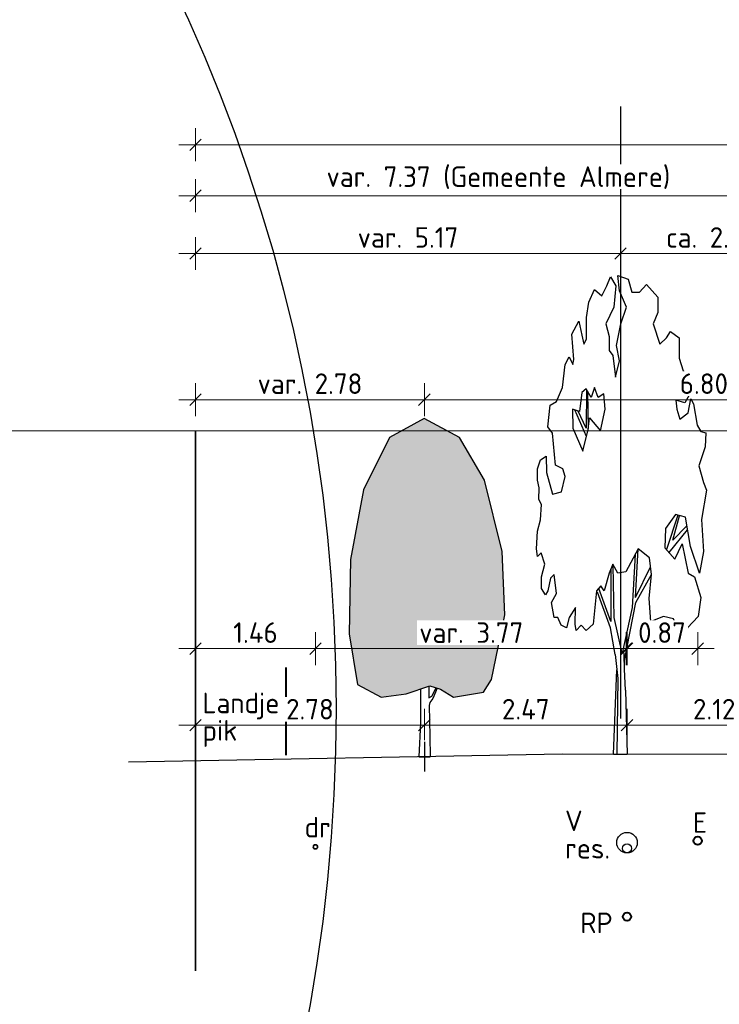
# Model space of a CAD drawing. Header units: metres. Extents: x 149234 to 159511, y 484155 to 486733.
# Tile 72 of 92: x 159329 to 159337, y 484430 to 484442. Entities that reach past the tile are written whole.
import ezdxf

# ---------------------------------------------------------------- set-up
doc = ezdxf.new("R2010")
doc.units = ezdxf.units.M
doc.linetypes.add('AL-NAP_LIJN', pattern=[15.25, 12, -1.5, 0.25, -1.5])
doc.layers.get('0').update_dxf_attribs({"lineweight": 25})
doc.layers.get('Defpoints').update_dxf_attribs({"color": 211, "lineweight": 25})
for name, color, linetype, lineweight in [('N-WE-GR-BOOM-1e-SD', 90, 'Continuous', 25), ('N-WE-GR-BOOM-3e-SD', 64, 'Continuous', 25), ('N-WE-KG-GRENS_PERCEEL-G', 150, 'KG-PERCEEL', 35), ('N-WE-VH-KANTVERHARDING-G', 7, 'Continuous', 30), ('rene', 1, 'Continuous', 40), ('X-XX-AL-M', 7, 'Continuous', 18), ('X-XX-AL-NAP-G', 7, 'AL-NAP_LIJN', 18), ('X-XX-AL-PROFIEL-B-G', 7, 'Continuous', 25), ('X-XX-AL-PROFIEL-N-G', 7, 'Continuous', 35), ('X-XX-AL-T25', 7, 'Continuous', 25)]:
    doc.layers.add(name, color=color, linetype=linetype, lineweight=lineweight)
doc.layers.add('N-WE-RI-VACUUMLEIDING-G', color=1, linetype='RI-VACUUM', lineweight=35, true_color=0xff0000)
doc.styles.add('NLCS-ISO-M100-T25', font='NLCS-ISO.ttf')
doc.styles.get("Standard").update_dxf_attribs({"font": 'NLCS-ISO.ttf'})
doc.linetypes.add('KG-PERCEEL', pattern='A,5.5,-2,["P",Standard,S=1.8,R=0,X=-0.5,Y=-0.9],-2,5.5,-2,[5,NLCS.shx,S=0.75,R=0,X=0,Y=0],-2', length=19)
doc.linetypes.add('RI-VACUUM', pattern='A,7,-2,["V",Standard,S=1.8,R=0,X=-0.5,Y=-0.9],-2,7,-2,[102,NLCS.shx,S=1,R=180,X=0,Y=0],-2', length=22)
doc.dimstyles.new('NLCS-M100-T25-SCHRAP-X_L2_H1', dxfattribs={"dimscale": 0.1, "dimtxt": 2.5, "dimasz": 1.4, "dimexe": 2, "dimexo": 2, "dimgap": 0.7, "dimtad": 1, "dimzin": 0, "dimdsep": 46, "dimtxsty": 'NLCS-ISO-M100-T25', "dimblk": 'OBLIQUE', "dimcen": 0, "dimdle": 2, "dimclrd": 256, "dimclre": 256, "dimclrt": 256, "dimadec": 1, "dimazin": 0, "dimtfac": 1, "dimtofl": 0, "dimtmove": 1, "dimatfit": 0, "dimldrblk": 'OBLIQUE', "dimfxl": 2, "dimfxlon": 1, "dimtfill": 1, "dimtfillclr": 254, "dimtolj": 1, "dimtzin": 0, "dimlwd": 18, "dimlwe": 18, "dimarcsym": 0})

# ---------------------------------------------------------------- blocks, each defined once
blk = doc.blocks.new('SGR-BOOM_S01_P_ZIJ-D')
at = {"color": 0, "linetype": 'ByBlock'}
for p, q in [((-0.605, 14.244), (-0.384, 14.515)), ((-0.384, 14.515), (-0.053, 14.244)), ((0.057, 14.554), (0.692, 14.438)), ((0.168, 14.09), (0.057, 14.554)), ((0.692, 14.438), (0.913, 14.051)), ((-1.709, 13.742), (-1.35, 14.128)), ((-1.35, 14.128), (-0.909, 13.935)), ((-0.909, 13.935), (-0.605, 14.244)), ((-0.053, 14.244), (-0.191, 13.587)), ((0.582, 13.587), (0.168, 14.09)), ((1.382, 14.051), (1.796, 14.283)), ((1.796, 14.283), (2.486, 13.896)), ((0.913, 14.051), (1.382, 14.051)), ((2.486, 13.896), (2.486, 13.432)), ((-1.847, 13.278), (-1.709, 13.742)), ((-0.191, 13.587), (-0.66, 13.084)), ((0.251, 13.084), (0.582, 13.587)), ((-1.847, 12.62), (-1.847, 13.278)), ((2.486, 13.432), (2.21, 13.084)), ((-2.73, 12.775), (-2.316, 13.162)), ((-2.316, 13.162), (-2.123, 12.736)), ((-0.66, 13.084), (-0.467, 12.698)), ((-0.025, 12.427), (0.251, 13.084)), ((2.21, 13.084), (2.624, 12.466)), ((-2.62, 12.002), (-2.73, 12.775)), ((-2.123, 12.736), (-2.013, 12.466)), ((-2.013, 12.466), (-1.847, 12.62)), ((-0.467, 12.698), (-0.467, 12.272)), ((2.624, 12.466), (3.011, 12.659)), ((3.011, 12.659), (3.259, 12.852)), ((3.259, 12.852), (3.783, 12.659)), ((3.783, 12.659), (3.783, 12.04)), ((-0.467, 12.272), (-0.246, 12.118)), ((0.168, 11.963), (-0.025, 12.427)), ((-3.144, 11.847), (-2.896, 12.079)), ((-2.896, 12.079), (-2.675, 11.847)), ((-2.675, 11.847), (-2.62, 12.002)), ((-0.246, 12.118), (-0.081, 11.46)), ((3.783, 12.04), (4.032, 11.654)), ((-3.31, 11.151), (-3.144, 11.847)), ((-0.081, 11.46), (0.168, 11.963)), ((4.032, 11.654), (4.363, 11.422)), ((4.363, 11.422), (4.391, 10.919)), ((-3.669, 10.725), (-3.31, 11.151)), ((-1.875, 11.112), (-2.123, 10.996)), ((-1.571, 10.841), (-1.875, 11.112)), ((-1.844, 11.085), (-1.875, 9.913)), ((-1.35, 11.151), (-1.571, 10.841)), ((-1.129, 10.841), (-1.35, 11.151)), ((-2.123, 10.996), (-2.261, 10.416)), ((-1.731, 9.898), (-1.764, 10.996)), ((-0.798, 10.957), (-1.129, 10.841)), ((-0.715, 10.493), (-0.798, 10.957)), ((4.391, 10.919), (4.142, 10.687)), ((4.335, 10.377), (4.501, 10.803)), ((4.501, 10.803), (4.667, 10.648)), ((-4.193, 9.952), (-4.055, 10.609)), ((-4.055, 10.609), (-3.669, 10.725)), ((-2.703, 10.493), (-2.675, 9.913)), ((-2.261, 10.416), (-2.703, 10.493)), ((-0.991, 9.836), (-0.715, 10.493)), ((3.59, 10.764), (3.645, 10.493)), ((4.142, 10.687), (3.59, 10.764)), ((3.645, 10.493), (3.839, 10.184)), ((4.667, 10.648), (4.883, 10.004)), ((-1.848, 9.655), (-2.554, 10.467)), ((-1.875, 9.913), (-2.36, 10.433)), ((-1.737, 9.875), (-1.654, 10.223)), ((-1.654, 10.223), (-0.991, 9.836)), ((3.839, 10.184), (4.335, 10.377)), ((-3.917, 9.759), (-4.193, 9.952)), ((-2.675, 9.913), (-2.068, 9.217)), ((4.883, 10.004), (5.104, 9.811)), ((-3.724, 8.792), (-3.917, 9.759)), ((-2.068, 9.217), (-1.737, 9.875)), ((5.104, 9.811), (5.407, 9.772)), ((5.407, 9.772), (5.38, 9.347)), ((5.38, 9.347), (4.993, 8.767)), ((-4.635, 8.947), (-4.304, 9.063)), ((-4.304, 9.063), (-4.276, 8.56)), ((-4.828, 8.676), (-4.635, 8.947)), ((-3.282, 8.676), (-3.724, 8.792)), ((4.993, 8.767), (5.269, 8.264)), ((-4.828, 8.328), (-4.828, 8.676)), ((-4.276, 8.56), (-3.917, 7.903)), ((-3.365, 7.98), (-3.144, 8.444)), ((-3.144, 8.444), (-3.282, 8.676)), ((-4.718, 8.096), (-4.828, 8.328)), ((-4.745, 7.748), (-4.718, 8.096)), ((5.269, 8.264), (5.462, 8.032)), ((-3.917, 7.903), (-3.365, 7.98)), ((5.462, 8.032), (5.157, 7.141)), ((-4.58, 7.593), (-4.745, 7.748)), ((-4.635, 7.129), (-4.58, 7.593)), ((3.563, 7.284), (2.955, 6.858)), ((3.713, 7.265), (3.025, 6.223)), ((3.397, 6.51), (3.81, 7.252)), ((4.17, 7.206), (3.563, 7.284)), ((4.473, 6.317), (4.17, 7.206)), ((-4.828, 6.781), (-4.635, 7.129)), ((3.397, 6.51), (4.26, 6.943)), ((5.157, 7.141), (5.274, 6.162)), ((-4.883, 6.24), (-4.828, 6.781)), ((2.955, 6.858), (2.928, 6.278)), ((3.184, 6.131), (4.308, 6.82)), ((3.535, 5.93), (3.977, 6.394)), ((3.977, 6.394), (4.335, 5.505)), ((5.025, 5.505), (4.473, 6.317)), ((-4.828, 6.008), (-4.883, 6.24)), ((-4.607, 6.124), (-4.828, 6.008)), ((-4.386, 5.776), (-4.607, 6.124)), ((1.299, 6.24), (0.554, 5.544)), ((1.124, 6.076), (0.941, 4.461)), ((1.134, 4.77), (1.299, 6.24)), ((1.989, 5.969), (1.299, 6.24)), ((2.928, 6.278), (3.535, 5.93)), ((5.274, 6.162), (5.025, 5.505)), ((-4.58, 5.389), (-4.386, 5.776)), ((-0.246, 5.776), (-0.467, 5.505)), ((0.057, 5.505), (-0.246, 5.776)), ((-0.163, 4.152), (-0.219, 5.737)), ((1.134, 4.77), (2.045, 5.698)), ((2.1, 5.466), (1.989, 5.969)), ((-4.58, 5.041), (-4.58, 5.389)), ((-3.807, 5.466), (-4.028, 5.35)), ((-3.669, 4.886), (-3.807, 5.466)), ((-0.467, 5.505), (-0.771, 4.964)), ((-0.357, 5.621), (-0.357, 4.036)), ((0.554, 5.544), (0.057, 5.505)), ((1.161, 4.616), (2.1, 5.466)), ((1.962, 4.732), (2.1, 5.466)), ((4.335, 5.505), (4.722, 5.389)), ((4.722, 5.389), (5.108, 4.77)), ((-4.028, 5.35), (-4.193, 4.964)), ((-0.964, 5.118), (-1.24, 4.964)), ((-0.771, 4.964), (-0.964, 5.118)), ((-4.331, 4.848), (-4.58, 5.041)), ((-4.193, 4.964), (-4.331, 4.848)), ((-3.972, 4.616), (-3.669, 4.886)), ((-1.24, 4.964), (-1.433, 3.958)), ((-0.384, 3.842), (-1.185, 4.925)), ((-0.357, 4.036), (-1.102, 5.041)), ((-3.807, 4.152), (-3.972, 4.616)), ((0.454, 2.801), (1.161, 4.616)), ((2.072, 4.036), (1.962, 4.732)), ((5.108, 4.77), (4.943, 4.19)), ((-2.509, 4.461), (-2.896, 4.152)), ((-2.537, 3.958), (-2.509, 4.461)), ((0.941, 4.461), (0.333, 3.069)), ((-3.586, 4.152), (-3.807, 4.152)), ((-3.393, 3.92), (-3.586, 4.152)), ((-3.062, 3.842), (-3.393, 3.92)), ((-2.896, 4.152), (-3.062, 3.842)), ((-2.482, 3.765), (-2.537, 3.958)), ((-2.178, 3.92), (-2.482, 3.765)), ((-1.875, 3.765), (-2.178, 3.92)), ((-1.433, 3.958), (-1.875, 3.765)), ((0.333, 3.069), (-0.163, 4.152)), ((2.845, 4.19), (2.072, 4.036)), ((3.452, 4.113), (2.845, 4.19)), ((4.059, 3.455), (3.452, 4.113)), ((4.943, 4.19), (4.308, 3.842)), ((-0.095, 3.034), (-0.384, 3.842)), ((4.308, 3.842), (4.059, 3.455)), ((-0.095, 3.034), (0.056, 2.304)), ((0.459, 2.586), (0.446, 3.078)), ((-0.2, 0), (0.002, 2.564)), ((0.522, 1.947), (0.459, 2.586)), ((0.056, 2.304), (0, 0)), ((0.522, 1.947), (0.635, 0))]:
    blk.add_line(p, q, dxfattribs=at)
blk.add_line((-0.2, 0), (0.635, 0))
blk = doc.blocks.new('_Oblique')
at = {"color": 0, "linetype": 'ByBlock', "lineweight": -2}
blk.add_line((-0.5, -0.5), (0.5, 0.5), dxfattribs=at)
blk = doc.blocks.new('*D241')
at = {"layer": 'Defpoints', "color": 0, "transparency": 16777216}
for p in [(159336.019, 484440.504), (159336.019, 484438.715), (159330.849, 484436.559)]:
    blk.add_point(p, dxfattribs=at)
at = {"layer": 'X-XX-AL-M', "linetype": 'Continuous', "lineweight": 18, "transparency": 16777216}
for p, q in [((159330.849, 484438.515), (159330.849, 484438.915)), ((159336.019, 484438.915), (159336.019, 484438.515)), ((159330.649, 484438.715), (159336.219, 484438.715))]:
    blk.add_line(p, q, dxfattribs=at)
at = {"layer": 'X-XX-AL-M', "lineweight": 18, "transparency": 16777216, "xscale": 0.14, "yscale": 0.14, "zscale": 0.14, "rotation": 180}
blk.add_blockref('_Oblique', (159330.849, 484438.715), dxfattribs=at)
at = {"layer": 'X-XX-AL-M', "lineweight": 18, "transparency": 16777216, "xscale": 0.14, "yscale": 0.14, "zscale": 0.14}
blk.add_blockref('_Oblique', (159336.019, 484438.715), dxfattribs=at)
at = {"layer": 'X-XX-AL-M', "transparency": 16777216, "insert": (159333.434, 484438.91), "char_height": 0.25, "attachment_point": 5, "style": 'NLCS-ISO-M100-T25', "bg_fill": 3, "box_fill_scale": 1.1, "bg_fill_color": 256, "bg_fill_true_color": 13158600, "bg_fill_transparency": 0}
blk.add_mtext('\\A1;var. 5.17', dxfattribs=at)
blk = doc.blocks.new('*D244')
at = {"layer": 'Defpoints', "color": 0, "transparency": 16777216}
for p in [(159338.219, 484439.417), (159330.849, 484436.559), (159338.219, 484436.559)]:
    blk.add_point(p, dxfattribs=at)
at = {"layer": 'X-XX-AL-M', "linetype": 'Continuous', "lineweight": 18, "transparency": 16777216}
for p, q in [((159330.849, 484439.217), (159330.849, 484439.617)), ((159338.219, 484439.217), (159338.219, 484439.617)), ((159330.649, 484439.417), (159338.419, 484439.417))]:
    blk.add_line(p, q, dxfattribs=at)
at = {"layer": 'X-XX-AL-M', "lineweight": 18, "transparency": 16777216, "xscale": 0.14, "yscale": 0.14, "zscale": 0.14, "rotation": 180}
blk.add_blockref('_Oblique', (159330.849, 484439.417), dxfattribs=at)
at = {"layer": 'X-XX-AL-M', "lineweight": 18, "transparency": 16777216, "xscale": 0.14, "yscale": 0.14, "zscale": 0.14}
blk.add_blockref('_Oblique', (159338.219, 484439.417), dxfattribs=at)
at = {"layer": 'X-XX-AL-M', "transparency": 16777216, "insert": (159334.534, 484439.637), "char_height": 0.25, "attachment_point": 5, "style": 'NLCS-ISO-M100-T25', "bg_fill": 3, "box_fill_scale": 1.1, "bg_fill_color": 256, "bg_fill_true_color": 13158600, "bg_fill_transparency": 0}
blk.add_mtext('\\A1;var. 7.37 (Gemeente Almere)', dxfattribs=at)
blk = doc.blocks.new('*D245')
at = {"layer": 'Defpoints', "color": 0, "transparency": 16777216}
for p in [(159336.019, 484440.504), (159338.219, 484438.715), (159338.219, 484436.559)]:
    blk.add_point(p, dxfattribs=at)
at = {"layer": 'X-XX-AL-M', "linetype": 'Continuous', "lineweight": 18, "transparency": 16777216}
for p, q in [((159336.019, 484438.915), (159336.019, 484438.515)), ((159338.219, 484438.515), (159338.219, 484438.915)), ((159335.819, 484438.715), (159338.419, 484438.715))]:
    blk.add_line(p, q, dxfattribs=at)
at = {"layer": 'X-XX-AL-M', "lineweight": 18, "transparency": 16777216, "xscale": 0.14, "yscale": 0.14, "zscale": 0.14, "rotation": 180}
blk.add_blockref('_Oblique', (159336.019, 484438.715), dxfattribs=at)
at = {"layer": 'X-XX-AL-M', "lineweight": 18, "transparency": 16777216, "xscale": 0.14, "yscale": 0.14, "zscale": 0.14}
blk.add_blockref('_Oblique', (159338.219, 484438.715), dxfattribs=at)
at = {"layer": 'X-XX-AL-M', "transparency": 16777216, "insert": (159337.119, 484438.91), "char_height": 0.25, "attachment_point": 5, "style": 'NLCS-ISO-M100-T25', "bg_fill": 3, "box_fill_scale": 1.1, "bg_fill_color": 256, "bg_fill_true_color": 13158600, "bg_fill_transparency": 0}
blk.add_mtext('\\A1;ca. 2.20', dxfattribs=at)
blk = doc.blocks.new('*D237')
at = {"layer": 'Defpoints', "color": 0, "transparency": 16777216}
for p in [(159357.459, 484440.037), (159330.849, 484436.559), (159357.459, 484436.559)]:
    blk.add_point(p, dxfattribs=at)
at = {"layer": 'X-XX-AL-M', "linetype": 'Continuous', "lineweight": 18, "transparency": 16777216}
for p, q in [((159330.849, 484439.837), (159330.849, 484440.237)), ((159357.459, 484439.837), (159357.459, 484440.237)), ((159330.649, 484440.037), (159357.659, 484440.037))]:
    blk.add_line(p, q, dxfattribs=at)
at = {"layer": 'X-XX-AL-M', "lineweight": 18, "transparency": 16777216, "xscale": 0.14, "yscale": 0.14, "zscale": 0.14, "rotation": 180}
blk.add_blockref('_Oblique', (159330.849, 484440.037), dxfattribs=at)
at = {"layer": 'X-XX-AL-M', "lineweight": 18, "transparency": 16777216, "xscale": 0.14, "yscale": 0.14, "zscale": 0.14}
blk.add_blockref('_Oblique', (159357.459, 484440.037), dxfattribs=at)
at = {"layer": 'X-XX-AL-M', "transparency": 16777216, "insert": (159344.154, 484440.232), "char_height": 0.25, "attachment_point": 5, "style": 'NLCS-ISO-M100-T25', "bg_fill": 3, "box_fill_scale": 1.1, "bg_fill_color": 256, "bg_fill_true_color": 13158600, "bg_fill_transparency": 0}
blk.add_mtext('\\A1;26.61', dxfattribs=at)
blk = doc.blocks.new('*D270')
at = {"layer": 'Defpoints', "color": 0, "transparency": 16777216}
for p in [(159336.099, 484433.91), (159332.309, 484431.526), (159336.099, 484430.651)]:
    blk.add_point(p, dxfattribs=at)
at = {"layer": 'X-XX-AL-M', "linetype": 'Continuous', "lineweight": 18, "transparency": 16777216}
for p, q in [((159332.309, 484433.71), (159332.309, 484434.11)), ((159336.099, 484433.71), (159336.099, 484434.11)), ((159332.109, 484433.91), (159336.299, 484433.91))]:
    blk.add_line(p, q, dxfattribs=at)
at = {"layer": 'X-XX-AL-M', "lineweight": 18, "transparency": 16777216, "xscale": 0.14, "yscale": 0.14, "zscale": 0.14, "rotation": 180}
blk.add_blockref('_Oblique', (159332.309, 484433.91), dxfattribs=at)
at = {"layer": 'X-XX-AL-M', "lineweight": 18, "transparency": 16777216, "xscale": 0.14, "yscale": 0.14, "zscale": 0.14}
blk.add_blockref('_Oblique', (159336.099, 484433.91), dxfattribs=at)
at = {"layer": 'X-XX-AL-M', "transparency": 16777216, "insert": (159334.204, 484434.105), "char_height": 0.25, "attachment_point": 5, "style": 'NLCS-ISO-M100-T25', "bg_fill": 3, "box_fill_scale": 1.1, "bg_fill_color": 256, "bg_fill_true_color": 13158600, "bg_fill_transparency": 0}
blk.add_mtext('\\A1;var. 3.77', dxfattribs=at)
blk = doc.blocks.new('*D271')
at = {"layer": 'Defpoints', "color": 0, "transparency": 16777216}
for p in [(159330.849, 484433.91), (159330.849, 484432.545), (159332.309, 484431.526)]:
    blk.add_point(p, dxfattribs=at)
at = {"layer": 'X-XX-AL-M', "linetype": 'Continuous', "lineweight": 18, "transparency": 16777216}
for p, q in [((159330.849, 484433.71), (159330.849, 484434.11)), ((159332.309, 484433.71), (159332.309, 484434.11)), ((159332.509, 484433.91), (159330.649, 484433.91))]:
    blk.add_line(p, q, dxfattribs=at)
at = {"layer": 'X-XX-AL-M', "lineweight": 18, "transparency": 16777216, "xscale": 0.14, "yscale": 0.14, "zscale": 0.14, "rotation": 180}
blk.add_blockref('_Oblique', (159330.849, 484433.91), dxfattribs=at)
at = {"layer": 'X-XX-AL-M', "lineweight": 18, "transparency": 16777216, "xscale": 0.14, "yscale": 0.14, "zscale": 0.14}
blk.add_blockref('_Oblique', (159332.309, 484433.91), dxfattribs=at)
at = {"layer": 'X-XX-AL-M', "transparency": 16777216, "insert": (159331.579, 484434.105), "char_height": 0.25, "attachment_point": 5, "style": 'NLCS-ISO-M100-T25', "bg_fill": 3, "box_fill_scale": 1.1, "bg_fill_color": 256, "bg_fill_true_color": 13158600, "bg_fill_transparency": 0}
blk.add_mtext('\\A1;1.46', dxfattribs=at)
blk = doc.blocks.new('*D272')
at = {"layer": 'Defpoints', "color": 0, "transparency": 16777216}
for p in [(159336.959, 484433.91), (159336.089, 484432.545), (159336.959, 484431.624)]:
    blk.add_point(p, dxfattribs=at)
at = {"layer": 'X-XX-AL-M', "linetype": 'Continuous', "lineweight": 18, "transparency": 16777216}
for p, q in [((159336.089, 484433.71), (159336.089, 484434.11)), ((159336.959, 484433.71), (159336.959, 484434.11)), ((159335.889, 484433.91), (159337.159, 484433.91))]:
    blk.add_line(p, q, dxfattribs=at)
at = {"layer": 'X-XX-AL-M', "lineweight": 18, "transparency": 16777216, "xscale": 0.14, "yscale": 0.14, "zscale": 0.14, "rotation": 180}
blk.add_blockref('_Oblique', (159336.089, 484433.91), dxfattribs=at)
at = {"layer": 'X-XX-AL-M', "lineweight": 18, "transparency": 16777216, "xscale": 0.14, "yscale": 0.14, "zscale": 0.14}
blk.add_blockref('_Oblique', (159336.959, 484433.91), dxfattribs=at)
at = {"layer": 'X-XX-AL-M', "transparency": 16777216, "insert": (159336.524, 484434.105), "char_height": 0.25, "attachment_point": 5, "style": 'NLCS-ISO-M100-T25', "bg_fill": 3, "box_fill_scale": 1.1, "bg_fill_color": 256, "bg_fill_true_color": 13158600, "bg_fill_transparency": 0}
blk.add_mtext('\\A1;0.87', dxfattribs=at)
blk = doc.blocks.new('SGR-BOOM_S01_E_ZIJ-D')
at = {"transparency": 33554559}
h = blk.add_hatch(color=256, dxfattribs=at)
h.dxf.hatch_style = 1
h.set_gradient(color1=(215, 235, 210), color2=(153, 155, 55), name='CYLINDER')
h.paths.add_polyline_path([(3.386, 6.238), (2.665, 8.402), (1.655, 9.701), (0.212, 10.278), (-1.183, 9.701), (-2.242, 8.114), (-2.771, 5.998), (-2.819, 3.738), (-2.482, 2.199), (-1.52, 1.815), (-0.51, 1.911), (0.452, 2.151), (0.885, 2.055), (1.414, 1.815), (2.617, 1.959), (2.953, 2.344), (3.483, 4.315)])
at = {"lineweight": 30}
blk.add_line((0, 0), (0.458, 0), dxfattribs=at)
at = {"lineweight": 30, "flags": 128}
blk.add_lwpolyline([(3.386, 6.238), (2.665, 8.402), (1.655, 9.701), (0.212, 10.278), (-1.183, 9.701), (-2.242, 8.114), (-2.771, 5.998), (-2.819, 3.738), (-2.482, 2.199), (-1.52, 1.815), (-0.51, 1.911), (0.452, 2.151), (0.885, 2.055), (1.414, 1.815), (2.617, 1.959), (2.953, 2.344), (3.483, 4.315)], close=True, dxfattribs=at)
for points in [[(0.404, 2.139), (0.406, 1.793), (0.531, 1.845), (0.704, 2.096)], [(0.068, 2.055), (0.069, 1.028), (0, 0)], [(0.742, 2.085), (0.569, 1.77), (0.447, 1.653), (0.422, 1.557), (0.442, 0.625), (0.458, 0)]]:
    blk.add_lwpolyline(points, dxfattribs=at)
at = {"layer": 'Defpoints', "color": 215, "true_color": 0xa953a0}
blk.add_line((0.229, 0.453), (0.229, -0.453), dxfattribs=at)
blk = doc.blocks.new('*D456')
at = {"layer": 'Defpoints', "color": 0, "transparency": 16777216}
for p in [(159333.634, 484432.979), (159333.634, 484432.596), (159330.849, 484429.992)]:
    blk.add_point(p, dxfattribs=at)
at = {"layer": 'N-WE-GR-BOOM-1e-SD', "linetype": 'Continuous', "lineweight": 18, "transparency": 16777216}
for p, q in [((159330.849, 484432.779), (159330.849, 484433.179)), ((159333.634, 484432.796), (159333.634, 484433.179)), ((159330.649, 484432.979), (159333.834, 484432.979))]:
    blk.add_line(p, q, dxfattribs=at)
at = {"layer": 'N-WE-GR-BOOM-1e-SD', "lineweight": 18, "transparency": 16777216, "xscale": 0.14, "yscale": 0.14, "zscale": 0.14, "rotation": 180}
blk.add_blockref('_Oblique', (159330.849, 484432.979), dxfattribs=at)
at = {"layer": 'N-WE-GR-BOOM-1e-SD', "lineweight": 18, "transparency": 16777216, "xscale": 0.14, "yscale": 0.14, "zscale": 0.14}
blk.add_blockref('_Oblique', (159333.634, 484432.979), dxfattribs=at)
at = {"layer": 'N-WE-GR-BOOM-1e-SD', "transparency": 16777216, "insert": (159332.242, 484433.174), "char_height": 0.25, "attachment_point": 5, "style": 'NLCS-ISO-M100-T25', "bg_fill": 3, "box_fill_scale": 1.1, "bg_fill_color": 256, "bg_fill_true_color": 13158600, "bg_fill_transparency": 0}
blk.add_mtext('\\A1;2.78', dxfattribs=at)
blk = doc.blocks.new('*D457')
at = {"layer": 'Defpoints', "color": 0, "transparency": 16777216}
for p in [(159333.634, 484432.979), (159333.634, 484432.596), (159336.099, 484431.481)]:
    blk.add_point(p, dxfattribs=at)
at = {"layer": 'N-WE-GR-BOOM-1e-SD', "linetype": 'Continuous', "lineweight": 18, "transparency": 16777216}
for p, q in [((159333.634, 484432.796), (159333.634, 484433.179)), ((159336.099, 484432.779), (159336.099, 484433.179)), ((159336.299, 484432.979), (159333.434, 484432.979))]:
    blk.add_line(p, q, dxfattribs=at)
at = {"layer": 'N-WE-GR-BOOM-1e-SD', "lineweight": 18, "transparency": 16777216, "xscale": 0.14, "yscale": 0.14, "zscale": 0.14, "rotation": 180}
blk.add_blockref('_Oblique', (159333.634, 484432.979), dxfattribs=at)
at = {"layer": 'N-WE-GR-BOOM-1e-SD', "lineweight": 18, "transparency": 16777216, "xscale": 0.14, "yscale": 0.14, "zscale": 0.14}
blk.add_blockref('_Oblique', (159336.099, 484432.979), dxfattribs=at)
at = {"layer": 'N-WE-GR-BOOM-1e-SD', "transparency": 16777216, "insert": (159334.867, 484433.174), "char_height": 0.25, "attachment_point": 5, "style": 'NLCS-ISO-M100-T25', "bg_fill": 3, "box_fill_scale": 1.1, "bg_fill_color": 256, "bg_fill_true_color": 13158600, "bg_fill_transparency": 0}
blk.add_mtext('\\A1;2.47', dxfattribs=at)
blk = doc.blocks.new('*D465')
at = {"layer": 'Defpoints', "color": 0, "transparency": 16777216}
for p in [(159338.219, 484436.559), (159338.219, 484432.979), (159336.099, 484431.481)]:
    blk.add_point(p, dxfattribs=at)
at = {"layer": 'N-WE-GR-BOOM-1e-SD', "linetype": 'Continuous', "lineweight": 18, "transparency": 16777216}
for p, q in [((159336.099, 484432.779), (159336.099, 484433.179)), ((159338.219, 484433.179), (159338.219, 484432.779)), ((159335.899, 484432.979), (159338.419, 484432.979))]:
    blk.add_line(p, q, dxfattribs=at)
at = {"layer": 'N-WE-GR-BOOM-1e-SD', "lineweight": 18, "transparency": 16777216, "xscale": 0.14, "yscale": 0.14, "zscale": 0.14, "rotation": 180}
blk.add_blockref('_Oblique', (159336.099, 484432.979), dxfattribs=at)
at = {"layer": 'N-WE-GR-BOOM-1e-SD', "lineweight": 18, "transparency": 16777216, "xscale": 0.14, "yscale": 0.14, "zscale": 0.14}
blk.add_blockref('_Oblique', (159338.219, 484432.979), dxfattribs=at)
at = {"layer": 'N-WE-GR-BOOM-1e-SD', "transparency": 16777216, "insert": (159337.159, 484433.174), "char_height": 0.25, "attachment_point": 5, "style": 'NLCS-ISO-M100-T25', "bg_fill": 3, "box_fill_scale": 1.1, "bg_fill_color": 256, "bg_fill_true_color": 13158600, "bg_fill_transparency": 0}
blk.add_mtext('\\A1;2.12', dxfattribs=at)
blk = doc.blocks.new('*D493')
at = {"layer": 'Defpoints', "color": 0, "transparency": 16777216}
for p in [(159330.849, 484436.937), (159333.634, 484432.414), (159330.849, 484429.992)]:
    blk.add_point(p, dxfattribs=at)
at = {"layer": 'N-WE-GR-BOOM-1e-SD', "linetype": 'Continuous', "lineweight": 18, "transparency": 16777216}
for p, q in [((159330.849, 484436.737), (159330.849, 484437.137)), ((159333.634, 484436.737), (159333.634, 484437.137)), ((159333.834, 484436.937), (159330.649, 484436.937))]:
    blk.add_line(p, q, dxfattribs=at)
at = {"layer": 'N-WE-GR-BOOM-1e-SD', "lineweight": 18, "transparency": 16777216, "xscale": 0.14, "yscale": 0.14, "zscale": 0.14, "rotation": 180}
blk.add_blockref('_Oblique', (159330.849, 484436.937), dxfattribs=at)
at = {"layer": 'N-WE-GR-BOOM-1e-SD', "lineweight": 18, "transparency": 16777216, "xscale": 0.14, "yscale": 0.14, "zscale": 0.14}
blk.add_blockref('_Oblique', (159333.634, 484436.937), dxfattribs=at)
at = {"layer": 'N-WE-GR-BOOM-1e-SD', "transparency": 16777216, "insert": (159332.242, 484437.132), "char_height": 0.25, "attachment_point": 5, "style": 'NLCS-ISO-M100-T25', "bg_fill": 3, "box_fill_scale": 1.1, "bg_fill_color": 256, "bg_fill_true_color": 13158600, "bg_fill_transparency": 0}
blk.add_mtext('\\A1;var. 2.78', dxfattribs=at)
blk = doc.blocks.new('*D520')
at = {"layer": 'Defpoints', "color": 0, "transparency": 16777216}
for p in [(159340.434, 484436.937), (159333.634, 484432.414), (159340.434, 484432.452)]:
    blk.add_point(p, dxfattribs=at)
at = {"layer": 'N-WE-GR-BOOM-1e-SD', "linetype": 'Continuous', "lineweight": 18, "transparency": 16777216}
for p, q in [((159333.634, 484436.737), (159333.634, 484437.137)), ((159340.434, 484436.737), (159340.434, 484437.137)), ((159333.434, 484436.937), (159340.634, 484436.937))]:
    blk.add_line(p, q, dxfattribs=at)
at = {"layer": 'N-WE-GR-BOOM-1e-SD', "lineweight": 18, "transparency": 16777216, "xscale": 0.14, "yscale": 0.14, "zscale": 0.14, "rotation": 180}
blk.add_blockref('_Oblique', (159333.634, 484436.937), dxfattribs=at)
at = {"layer": 'N-WE-GR-BOOM-1e-SD', "lineweight": 18, "transparency": 16777216, "xscale": 0.14, "yscale": 0.14, "zscale": 0.14}
blk.add_blockref('_Oblique', (159340.434, 484436.937), dxfattribs=at)
at = {"layer": 'N-WE-GR-BOOM-1e-SD', "transparency": 16777216, "insert": (159337.034, 484437.132), "char_height": 0.25, "attachment_point": 5, "style": 'NLCS-ISO-M100-T25', "bg_fill": 3, "box_fill_scale": 1.1, "bg_fill_color": 256, "bg_fill_true_color": 13158600, "bg_fill_transparency": 0}
blk.add_mtext('\\A1;6.80', dxfattribs=at)

msp = doc.modelspace()

# ---------------------------------------------------------------- linework, layer by layer
at = {"layer": 'Defpoints', "color": 215, "true_color": 0xa953a0}
msp.add_line((159336.019, 484440.504), (159336.019, 484433.062), dxfattribs=at)
at = {"layer": 'N-WE-KG-GRENS_PERCEEL-G'}
msp.add_line((159330.849, 484436.559), (159330.849, 484429.992), dxfattribs=at)
at = {"layer": 'N-WE-VH-KANTVERHARDING-G'}
msp.add_circle((159336.099, 484431.551), 0.125, dxfattribs=at)
at = {"layer": 'rene'}
msp.add_line((159331.949, 484433.679), (159331.949, 484432.615), dxfattribs=at)
msp.add_circle((159336.959, 484431.574), 0.05, dxfattribs=at)
at = {"layer": 'rene', "color": 4, "true_color": 0x00ffff}
msp.add_circle((159336.099, 484430.651), 0.05, dxfattribs=at)
at = {"layer": 'X-XX-AL-NAP-G'}
for p, q in [((159003.28, 484436.559), (159511.076, 484436.559)), ((159329.996, 484436.559), (159362.049, 484436.559))]:
    msp.add_line(p, q, dxfattribs=at)
at = {"layer": 'X-XX-AL-PROFIEL-B-G', "flags": 128}
msp.add_lwpolyline([(159345.309, 484432.759), (159342.745, 484432.665), (159339.76, 484432.619), (159335.309, 484432.628), (159330.035, 484432.529)], dxfattribs=at)
at = {"layer": 'X-XX-AL-PROFIEL-N-G', "color": 114, "true_color": 0x139b48}
msp.add_circle((159332.309, 484431.5), 0.0261, dxfattribs=at)
at = {"layer": 'X-XX-AL-T25', "color": 217, "lineweight": 30, "true_color": 0x93278f}
msp.add_circle((159336.099, 484431.481), 0.055, dxfattribs=at)

# ---------------------------------------------------------------- block references
at = {"layer": 'N-WE-GR-BOOM-3e-SD', "xscale": 0.3, "yscale": 0.4, "zscale": 0.4}
msp.add_blockref('SGR-BOOM_S01_E_ZIJ-D', (159333.566, 484432.596), dxfattribs=at)
at = {"layer": 'X-XX-AL-PROFIEL-B-G', "color": 251, "true_color": 0x636466, "xscale": 0.2, "yscale": 0.4, "zscale": 0.5}
msp.add_blockref('SGR-BOOM_S01_P_ZIJ-D', (159335.975, 484432.626), dxfattribs=at)

# ---------------------------------------------------------------- texts
at = {"layer": 'N-WE-RI-VACUUMLEIDING-G', "insert": (159335.345, 484431.358), "char_height": 0.25, "attachment_point": 7, "line_spacing_factor": 0.8, "style": 'NLCS-ISO-M100-T25'}
msp.add_mtext('{\\C256;V\\Pres.}', dxfattribs=at)
at = {"layer": 'X-XX-AL-PROFIEL-B-G', "style": 'NLCS-ISO-M100-T25'}
msp.add_text('dr', height=0.25, dxfattribs=at).set_placement((159332.177, 484431.614))
at = {"layer": 'X-XX-AL-PROFIEL-B-G', "color": 251, "true_color": 0x636466, "insert": (159335.531, 484430.451), "char_height": 0.25, "attachment_point": 7, "line_spacing_factor": 0.8, "style": 'NLCS-ISO-M100-T25'}
msp.add_mtext('RP', dxfattribs=at)
at = {"layer": 'X-XX-AL-T25', "char_height": 0.25, "attachment_point": 7, "line_spacing_factor": 0.8, "style": 'NLCS-ISO-M100-T25'}
for s, insert in [('{\\C256;Landje\\Ppik}', (159330.934, 484432.716)), ('E', (159336.901, 484431.67))]:
    msp.add_mtext(s, dxfattribs=dict(at, insert=insert))

# ---------------------------------------------------------------- next in the draw order: dimensions: what is measured, and where the dimension line sits
at = {"layer": 'N-WE-GR-BOOM-1e-SD'}
dim = msp.add_linear_dim(base=(159333.63428, 484432.97889), p1=(159330.84932, 484429.99233), p2=(159333.63428, 484432.5958), dimstyle='NLCS-M100-T25-SCHRAP-X_L2_H1', dxfattribs=at)
dim.commit()
dim.dimension.update_dxf_attribs({"geometry": '*D456', "text_midpoint": (159332.2418, 484433.17389)})

# ---------------------------------------------------------------- next in the draw order: dimensions: what is measured, and where the dimension line sits
dim = msp.add_linear_dim(base=(159333.63428, 484432.97889), p1=(159336.09932, 484431.4812), p2=(159333.63428, 484432.5958), dimstyle='NLCS-M100-T25-SCHRAP-X_L2_H1', dxfattribs=at)
dim.commit()
dim.dimension.update_dxf_attribs({"geometry": '*D457', "text_midpoint": (159334.8668, 484433.17389)})

# ---------------------------------------------------------------- next in the draw order: dimensions: what is measured, and where the dimension line sits
dim = msp.add_linear_dim(base=(159330.84932, 484436.93693), p1=(159333.63428, 484432.41445), p2=(159330.84932, 484429.99233), text='var. <>', dimstyle='NLCS-M100-T25-SCHRAP-X_L2_H1', dxfattribs=at)
dim.commit()
dim.dimension.update_dxf_attribs({"geometry": '*D493', "text_midpoint": (159332.2418, 484437.13193)})
dim = msp.add_linear_dim(base=(159338.219, 484432.979), p1=(159336.099, 484431.481), p2=(159338.219, 484436.559), dimstyle='NLCS-M100-T25-SCHRAP-X_L2_H1', dxfattribs=at)
dim.commit()
dim.dimension.update_dxf_attribs({"geometry": '*D465', "text_midpoint": (159337.159, 484433.174)})

# ---------------------------------------------------------------- next in the draw order: linework, layer by layer
at = {"layer": 'Defpoints'}
msp.add_circle((159312.215, 484433.184), 20.346, dxfattribs=at)

# ---------------------------------------------------------------- next in the draw order: dimensions: what is measured, and where the dimension line sits
at = {"layer": 'N-WE-GR-BOOM-1e-SD'}
dim = msp.add_linear_dim(base=(159340.434, 484436.937), p1=(159333.634, 484432.414), p2=(159340.434, 484432.452), dimstyle='NLCS-M100-T25-SCHRAP-X_L2_H1', dxfattribs=at)
dim.commit()
dim.dimension.update_dxf_attribs({"geometry": '*D520', "text_midpoint": (159337.034, 484437.132)})

# ---------------------------------------------------------------- next in the draw order: dimensions: what is measured, and where the dimension line sits
at = {"layer": 'X-XX-AL-M'}
for base, p1, p2, text, picture, middle in [((159336.019, 484438.715), (159330.849, 484436.559), (159336.019, 484440.504), 'var. <>', '*D241', (159333.434, 484438.91)), ((159336.099, 484433.91), (159332.309, 484431.526), (159336.099, 484430.651), 'var. 3.77', '*D270', (159334.204, 484434.105))]:
    dim = msp.add_linear_dim(base=base, p1=p1, p2=p2, text=text, dimstyle='NLCS-M100-T25-SCHRAP-X_L2_H1', dxfattribs=at)
    dim.commit()
    dim.dimension.update_dxf_attribs({"geometry": picture, "text_midpoint": middle})

# ---------------------------------------------------------------- next in the draw order: dimensions: what is measured, and where the dimension line sits
dim = msp.add_linear_dim(base=(159338.219, 484439.417), p1=(159330.849, 484436.559), p2=(159338.219, 484436.559), text='var. <> (Gemeente Almere)', dimstyle='NLCS-M100-T25-SCHRAP-X_L2_H1', dxfattribs=at)
dim.commit()
dim.dimension.update_dxf_attribs({"geometry": '*D244', "text_midpoint": (159334.534, 484439.637)})
for base, p1, p2, picture, middle in [((159330.849, 484433.91), (159332.309, 484431.526), (159330.849, 484432.545), '*D271', (159331.579, 484434.105)), ((159336.959, 484433.91), (159336.089, 484432.545), (159336.959, 484431.624), '*D272', (159336.524, 484434.105))]:
    dim = msp.add_linear_dim(base=base, p1=p1, p2=p2, dimstyle='NLCS-M100-T25-SCHRAP-X_L2_H1', dxfattribs=at)
    dim.commit()
    dim.dimension.update_dxf_attribs({"geometry": picture, "text_midpoint": middle})

# ---------------------------------------------------------------- next in the draw order: dimensions: what is measured, and where the dimension line sits
dim = msp.add_linear_dim(base=(159338.219, 484438.715), p1=(159336.019, 484440.504), p2=(159338.219, 484436.559), text='ca. <>', dimstyle='NLCS-M100-T25-SCHRAP-X_L2_H1', dxfattribs=at)
dim.commit()
dim.dimension.update_dxf_attribs({"geometry": '*D245', "text_midpoint": (159337.119, 484438.91)})

# ---------------------------------------------------------------- next in the draw order: dimensions: what is measured, and where the dimension line sits
dim = msp.add_linear_dim(base=(159357.459, 484440.037), p1=(159330.849, 484436.559), p2=(159357.459, 484436.559), dimstyle='NLCS-M100-T25-SCHRAP-X_L2_H1', dxfattribs=at)
dim.commit()
dim.dimension.update_dxf_attribs({"geometry": '*D237', "text_midpoint": (159344.154, 484440.232)})

doc.saveas('drawing.dxf')
